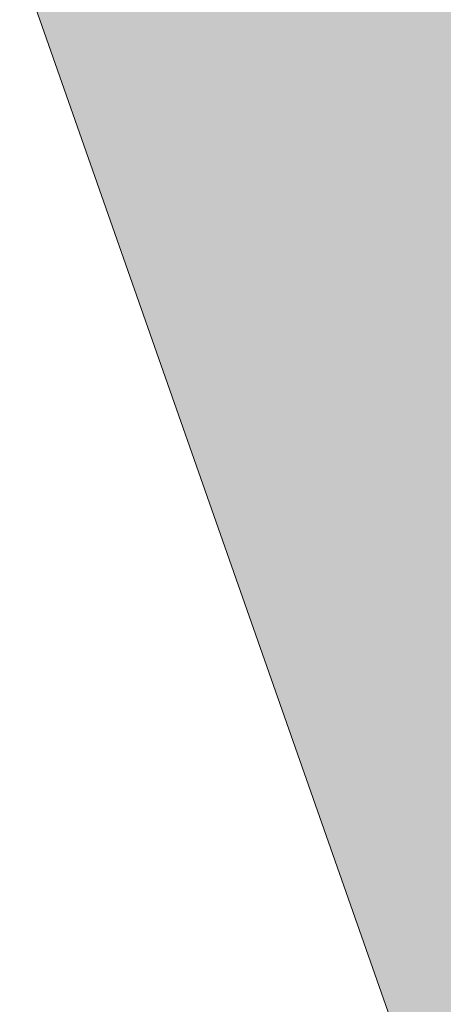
# Model space of a CAD drawing. Header units: metres. Extents: x 90041 to 92106, y 463990 to 466167.
# Tile 7 of 256: x 90523 to 90534, y 464430 to 464454. Entities that reach past the tile are written whole.
import ezdxf

# ---------------------------------------------------------------- set-up
doc = ezdxf.new("R2010")
doc.units = ezdxf.units.M
doc.layers.add('B-WE-VH-GESLOTENVERHARDING-GV', color=10, linetype='Continuous', lineweight=13)
doc.layers.add('B-WE-VH-GESLOTENVERHARDING-V', color=7, linetype='Continuous', lineweight=13, true_color=0x848484, plot=False, transparency=0.8)

msp = doc.modelspace()

# ---------------------------------------------------------------- hatches: boundary and pattern name
at = {"layer": 'B-WE-VH-GESLOTENVERHARDING-V'}
h = msp.add_hatch(color=256, dxfattribs=at)
h.paths.add_polyline_path([(90561.518, 464399.6), (90559.45, 464405.262), (90553.429, 464403.162), (90549.717, 464401.867), (90549.596, 464401.826), (90549.469, 464401.806), (90549.341, 464401.807), (90549.215, 464401.831), (90549.095, 464401.876), (90548.984, 464401.941), (90548.886, 464402.024), (90548.804, 464402.122), (90548.74, 464402.233), (90548.696, 464402.354), (90548.673, 464402.48), (90548.671, 464402.608), (90548.692, 464402.734), (90548.734, 464402.856), (90548.797, 464402.968), (90548.877, 464403.067), (90548.973, 464403.152), (90549.083, 464403.219), (90549.202, 464403.266), (90552.943, 464404.572), (90543.738, 464431.263), (90539.98, 464430.04), (90538.872, 464433.443), (90542.571, 464434.646), (90529.062, 464473.814), (90529.89, 464475.981), (90529.082, 464478.119), (90528.847, 464479.056), (90525.174, 464483.494), (90511.326, 464525.652), (90505.99, 464523.325), (90472.265, 464511.571), (90468.637, 464510.306), (90467.059, 464509.756), (90511.743, 464382.747), (90521.96, 464386.157), (90534.003, 464390.092), (90551.767, 464395.909), (90555.041, 464397.049)])
h.paths.add_polyline_path([(90542.361, 464399.265), (90533.098, 464396.023), (90532.979, 464395.983), (90532.855, 464395.964), (90532.729, 464395.966), (90532.606, 464395.988), (90532.488, 464396.031), (90532.378, 464396.093), (90532.281, 464396.173), (90532.198, 464396.267), (90532.133, 464396.374), (90532.086, 464396.491), (90501.426, 464483.551), (90506.1, 464485.191), (90507.519, 464485.69), (90512.197, 464487.332), (90542.781, 464400.257), (90542.817, 464400.117), (90542.828, 464399.988), (90542.817, 464399.858), (90542.785, 464399.733), (90542.734, 464399.614), (90542.663, 464399.505), (90542.576, 464399.409), (90542.474, 464399.328)], flags=16)
h.paths.add_polyline_path([(90525.97, 464393.539), (90516.443, 464390.216), (90516.312, 464390.186), (90516.178, 464390.177), (90516.045, 464390.191), (90515.916, 464390.227), (90515.794, 464390.283), (90515.683, 464390.359), (90515.586, 464390.451), (90515.506, 464390.559), (90515.444, 464390.678), (90484.881, 464477.743), (90489.562, 464479.386), (90490.994, 464479.889), (90495.66, 464481.527), (90526.209, 464394.459), (90526.248, 464394.338), (90526.267, 464394.212), (90526.265, 464394.085), (90526.243, 464393.959), (90526.201, 464393.839), (90526.141, 464393.727), (90526.063, 464393.626)], flags=16)
h.paths.add_polyline_path([(90507.4, 464488.951), (90489.854, 464482.911), (90483.351, 464501.861), (90500.884, 464507.878)], flags=16)

# ---------------------------------------------------------------- linework, layer by layer
at = {"layer": 'B-WE-VH-GESLOTENVERHARDING-GV', "flags": 128}
msp.add_lwpolyline([(90512.197, 464487.332), (90542.781, 464400.257), (90542.817, 464400.117), (90542.828, 464399.988), (90542.817, 464399.858), (90542.785, 464399.733), (90542.734, 464399.614), (90542.663, 464399.505), (90542.576, 464399.409), (90542.474, 464399.328), (90542.361, 464399.265), (90533.098, 464396.023), (90532.979, 464395.983), (90532.855, 464395.964), (90532.729, 464395.966), (90532.606, 464395.988), (90532.488, 464396.031), (90532.378, 464396.093), (90532.281, 464396.173), (90532.198, 464396.267), (90532.133, 464396.374), (90532.086, 464396.491), (90501.426, 464483.551)], dxfattribs=at)

doc.saveas('drawing.dxf')
